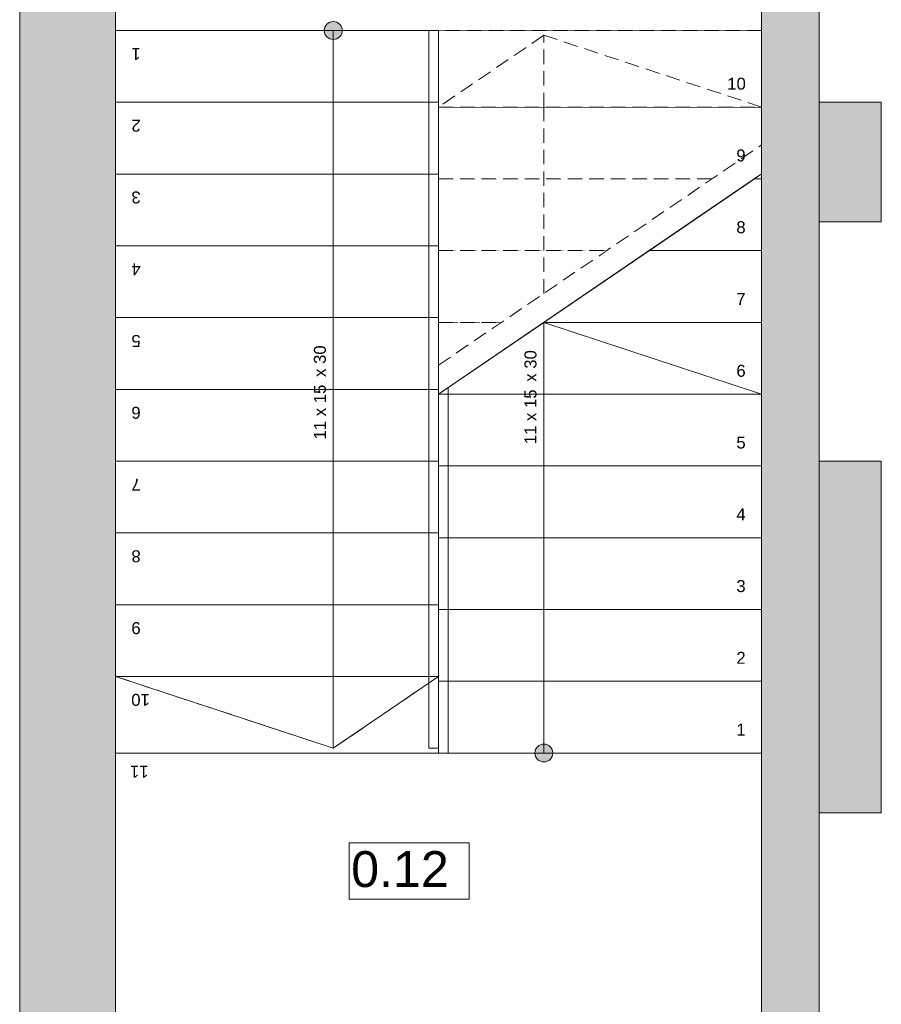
# Model space of a CAD drawing. Header units: millimetres. Extents: x 922208 to 1069538, y -182208 to -99877.
# Tile 5 of 256: x 952747 to 956347, y -166146 to -162030. Entities that reach past the tile are written whole.
import ezdxf

# ---------------------------------------------------------------- set-up
doc = ezdxf.new("R2010")
doc.units = ezdxf.units.MM
doc.header["$MEASUREMENT"] = 0
doc.set_wipeout_variables(frame=1)
for name, pattern in [('HIDDEN', [20, 10, -10]), ('Przerywana gęsta', [90, 60, -30]), ('Wipeout_Contour', [1000, 0, -1000])]:
    doc.linetypes.add(name, pattern=pattern)
for name, color, linetype, lineweight in [('IS_POWRÓT', 5, 'HIDDEN', 30), ('Nowe_210-A Pomieszczenia_Nr_pióra__41', 7, 'Continuous', 15), ('Nowe_220-A Ściany_Nr_pióra__19', 255, 'Continuous', 0), ('Nowe_220-A Ściany_Nr_pióra__27', 7, 'Continuous', 25), ('Nowe_250-A Schody Pochylnie_Nr_pióra__1', 7, 'Continuous', 13), ('Nowe_250-A Schody Pochylnie_Nr_pióra__11', 7, 'Continuous', 13), ('Nowe_250-A Schody Pochylnie_Nr_pióra__71', 7, 'Continuous', 13), ('Nowe_250-A Schody Pochylnie_Nr_pióra__91', 7, 'Continuous', 13), ('Nowe_260-A Balustrady_Nr_pióra__91', 7, 'Continuous', 13), ('Nowe_450-K Stropy_Nr_pióra__89', 7, 'Continuous', 13)]:
    doc.layers.add(name, color=color, linetype=linetype, lineweight=lineweight)
doc.layers.add('Nowe_250-A Schody Pochylnie', color=7, linetype='Continuous')
doc.styles.add('STYL_AUTOMATYCZNY_1', font='arial.ttf')

# ---------------------------------------------------------------- blocks, each defined once
blk = doc.blocks.new('parter01')
at = {"layer": 'Nowe_220-A Ściany_Nr_pióra__19', "linetype": 'Continuous', "lineweight": 0}
for points in [[(956346.55073, -103190.02068), (956346.55073, -102690.02068), (956086.55073, -102690.02068), (956086.55073, -103190.02068)], [(956346.55073, -105660.02068), (956346.55073, -104190.02068), (956086.55073, -104190.02068), (956086.55073, -105660.02068)], [(956086.55073, -106860.02068), (956086.55073, -105660.02068), (955846.55073, -105660.02068), (955846.55073, -106860.02068)]]:
    blk.add_hatch(color=255, dxfattribs=at).paths.add_polyline_path(points)
at = {"layer": 'Nowe_210-A Pomieszczenia_Nr_pióra__41', "color": 7, "linetype": 'Continuous', "lineweight": 0}
for p, q in [((954123.71484, -105785.91432), (954624.09484, -105785.91432)), ((954123.71484, -106021.62882), (954123.71484, -105785.91432)), ((954624.09484, -105785.91432), (954624.09484, -106021.62882)), ((954624.09484, -106021.62882), (954123.71484, -106021.62882))]:
    blk.add_line(p, q, dxfattribs=at)
at = {"layer": 'Nowe_220-A Ściany_Nr_pióra__27', "color": 7, "linetype": 'Continuous', "lineweight": 0}
for points in [[(952746.55073, -101090.02068), (952746.55073, -107160.02071)], [(956086.55073, -105660.02068), (956086.55073, -101090.02068)], [(956346.55073, -102690.02068), (956086.55073, -102690.02068)], [(956086.55073, -102690.02068), (956086.55073, -103190.02068)], [(956346.55073, -103190.02068), (956346.55073, -102690.02068)], [(956086.55073, -103190.02068), (956346.55073, -103190.02068)], [(956346.55073, -104190.02068), (956086.55073, -104190.02068)], [(956086.55073, -104190.02068), (956086.55073, -105660.02068)], [(956346.55073, -105660.02068), (956346.55073, -104190.02068)], [(955846.55073, -105660.02068), (955846.55073, -107100.02068)], [(956086.55073, -106860.02068), (956086.55073, -105660.02068)], [(956086.55073, -105660.02068), (956346.55073, -105660.02068)]]:
    blk.add_lwpolyline(points, dxfattribs=at)
at = {"layer": 'Nowe_250-A Schody Pochylnie_Nr_pióra__1', "color": 7, "linetype": 'Continuous', "lineweight": 0}
for p, q in [((953146.55073, -102390.02068), (953146.55073, -105390.02069)), ((955846.55071, -105410.02067), (955846.55071, -102989.56613)), ((954496.55073, -103910.0207), (954496.55073, -105410.02067)), ((954496.55073, -105410.02068), (955846.55072, -105410.02068))]:
    blk.add_line(p, q, dxfattribs=at)
at = {"layer": 'Nowe_450-K Stropy_Nr_pióra__89', "color": 7, "linetype": 'Continuous', "lineweight": 0}
blk.add_lwpolyline([(953146.55073, -102390.02069), (955846.55073, -102390.02069), (955846.55073, -101090.02068), (953146.55073, -101090.02068)], close=True, dxfattribs=at)
at = {"layer": 'Nowe_210-A Pomieszczenia_Nr_pióra__41', "color": 7, "linetype": 'Continuous', "lineweight": 0, "insert": (954373.90484, -105820.20004), "char_height": 150, "attachment_point": 2, "style": 'STYL_AUTOMATYCZNY_1'}
blk.add_mtext('\\A1;{\\pqc;\\pt0,25;\\fArial|b0|i0|c238|p0;\\W1.000000;0.12\\fArial|b0|i0|c238|p0;\\W1.000000;\\A1{\\H.66x;\\S^  ;}\\fArial|b0|i0|c238|p0;\\W1.000000;\\fArial|b0|i0|c238|p0;\\W1.000000;\\A1{\\H.66x;\\S^  ;}}', dxfattribs=at)
at = {"layer": 'Nowe_250-A Schody Pochylnie_Nr_pióra__71', "color": 7, "linetype": 'Continuous', "lineweight": 0, "insert": (953285.23423, -105487.87787), "char_height": 50, "attachment_point": 4, "rotation": 180, "style": 'STYL_AUTOMATYCZNY_1'}
blk.add_mtext('\\A1;{\\pql;\\fArial|b0|i0|c238|p0;\\W1.000000;11}', dxfattribs=at)
at = {"color": 254, "linetype": 'Wipeout_Contour', "lineweight": 0, "ltscale": 34667.710437}
blk.add_wipeout([(954496.55073, -105410.02068), (955846.55072, -105410.02068), (955846.55072, -105110.02068), (954496.55073, -105110.02068)], dxfattribs=at).dxf.layer = 'Nowe_250-A Schody Pochylnie'
at = {"layer": 'Nowe_250-A Schody Pochylnie_Nr_pióra__71', "linetype": 'Continuous', "lineweight": 0}
blk.add_hatch(color=7, dxfattribs=at).paths.add_polyline_path([(954974.05073, -105410.02068, 1), (954899.05073, -105410.02068, 1)])
at = {"layer": 'Nowe_250-A Schody Pochylnie_Nr_pióra__1', "color": 7, "linetype": 'Continuous', "lineweight": 0}
blk.add_line((953146.55073, -105390.02069), (954496.55073, -105390.02069), dxfattribs=at)
at = {"layer": 'Nowe_250-A Schody Pochylnie_Nr_pióra__11', "color": 7, "linetype": 'Continuous', "lineweight": 0}
for p, q in [((955846.55072, -105110.02068), (954496.55073, -105110.02068)), ((954496.55073, -105110.02068), (954496.55073, -105410.02068)), ((955846.55072, -105410.02068), (955846.55072, -105110.02068)), ((954496.55073, -105410.02068), (955846.55072, -105410.02068))]:
    blk.add_line(p, q, dxfattribs=at)
blk.add_lwpolyline([(954974.05073, -105410.02068, 1), (954899.05073, -105410.02068, 1)], format="xyb", close=True, dxfattribs=at)
at = {"layer": 'Nowe_250-A Schody Pochylnie_Nr_pióra__71', "color": 7, "linetype": 'Continuous', "lineweight": 0, "insert": (955740.91423, -105312.16351), "char_height": 50, "attachment_point": 4, "style": 'STYL_AUTOMATYCZNY_1'}
blk.add_mtext('\\A1;{\\pql;\\fArial|b0|i0|c238|p0;\\W1.000000;1}', dxfattribs=at)
at = {"color": 254, "linetype": 'Wipeout_Contour', "lineweight": 0, "ltscale": 34746.062488}
blk.add_wipeout([(954496.55073, -105110.02068), (955846.55072, -105110.02068), (955846.55072, -104810.02068), (954496.55073, -104810.02068)], dxfattribs=at).dxf.layer = 'Nowe_250-A Schody Pochylnie'
at = {"layer": 'Nowe_250-A Schody Pochylnie_Nr_pióra__11', "color": 7, "linetype": 'Continuous', "lineweight": 0}
for p, q in [((955846.55072, -104810.02068), (954496.55073, -104810.02068)), ((954496.55073, -104810.02068), (954496.55073, -105110.02068)), ((955846.55072, -105110.02068), (955846.55072, -104810.02068)), ((954496.55073, -105110.02068), (955846.55072, -105110.02068)), ((954936.55073, -105410.02068), (954936.55073, -105110.02068))]:
    blk.add_line(p, q, dxfattribs=at)
at = {"layer": 'Nowe_250-A Schody Pochylnie_Nr_pióra__71', "color": 7, "linetype": 'Continuous', "lineweight": 0, "insert": (955740.91423, -105012.16351), "char_height": 50, "attachment_point": 4, "style": 'STYL_AUTOMATYCZNY_1'}
blk.add_mtext('\\A1;{\\pql;\\fArial|b0|i0|c238|p0;\\W1.000000;2}', dxfattribs=at)
at = {"color": 254, "linetype": 'Wipeout_Contour', "lineweight": 0, "ltscale": 34824.651747}
blk.add_wipeout([(954496.55073, -104810.02068), (955846.55072, -104810.02068), (955846.55072, -104510.02068), (954496.55073, -104510.02068)], dxfattribs=at).dxf.layer = 'Nowe_250-A Schody Pochylnie'
at = {"layer": 'Nowe_250-A Schody Pochylnie_Nr_pióra__11', "color": 7, "linetype": 'Continuous', "lineweight": 0}
for p, q in [((955846.55072, -104510.02068), (954496.55073, -104510.02068)), ((954496.55073, -104510.02068), (954496.55073, -104810.02068)), ((955846.55072, -104810.02068), (955846.55072, -104510.02068)), ((954496.55073, -104810.02068), (955846.55072, -104810.02068))]:
    blk.add_line(p, q, dxfattribs=at)
at = {"layer": 'Nowe_250-A Schody Pochylnie_Nr_pióra__71', "color": 7, "linetype": 'Continuous', "lineweight": 0, "insert": (955740.91423, -104712.59878), "char_height": 50, "attachment_point": 4, "style": 'STYL_AUTOMATYCZNY_1'}
blk.add_mtext('\\A1;{\\pql;\\fArial|b0|i0|c238|p0;\\W1.000000;3}', dxfattribs=at)
at = {"color": 254, "linetype": 'Wipeout_Contour', "lineweight": 0, "ltscale": 34903.476611}
blk.add_wipeout([(954496.55073, -104510.02068), (955846.55072, -104510.02068), (955846.55072, -104210.02068), (954496.55073, -104210.02068)], dxfattribs=at).dxf.layer = 'Nowe_250-A Schody Pochylnie'
at = {"layer": 'Nowe_250-A Schody Pochylnie_Nr_pióra__11', "color": 7, "linetype": 'Continuous', "lineweight": 0}
for p, q in [((955846.55072, -104210.02068), (954496.55073, -104210.02068)), ((954496.55073, -104210.02068), (954496.55073, -104510.02068)), ((955846.55072, -104510.02068), (955846.55072, -104210.02068)), ((954496.55073, -104510.02068), (955846.55072, -104510.02068))]:
    blk.add_line(p, q, dxfattribs=at)
at = {"layer": 'Nowe_250-A Schody Pochylnie_Nr_pióra__71', "color": 7, "linetype": 'Continuous', "lineweight": 0, "insert": (955740.91423, -104412.16351), "char_height": 50, "attachment_point": 4, "style": 'STYL_AUTOMATYCZNY_1'}
blk.add_mtext('\\A1;{\\pql;\\fArial|b0|i0|c238|p0;\\W1.000000;4}', dxfattribs=at)
at = {"color": 254, "linetype": 'Wipeout_Contour', "lineweight": 0, "ltscale": 34982.535487}
blk.add_wipeout([(954496.55073, -104210.02068), (955846.55072, -104210.02068), (955846.55072, -103910.02068), (954496.55073, -103910.02068)], dxfattribs=at).dxf.layer = 'Nowe_250-A Schody Pochylnie'
at = {"layer": 'Nowe_250-A Schody Pochylnie_Nr_pióra__11', "color": 7, "linetype": 'Continuous', "lineweight": 0}
for p, q in [((955846.55072, -103910.02068), (954496.55073, -103910.02068)), ((954496.55073, -103910.02068), (954496.55073, -104210.02068)), ((955846.55072, -104210.02068), (955846.55072, -103910.02068)), ((954496.55073, -104210.02068), (955846.55072, -104210.02068))]:
    blk.add_line(p, q, dxfattribs=at)
at = {"layer": 'Nowe_250-A Schody Pochylnie_Nr_pióra__71', "color": 7, "linetype": 'Continuous', "lineweight": 0, "insert": (955740.91423, -104112.58203), "char_height": 50, "attachment_point": 4, "style": 'STYL_AUTOMATYCZNY_1'}
blk.add_mtext('\\A1;{\\pql;\\fArial|b0|i0|c238|p0;\\W1.000000;5}', dxfattribs=at)
at = {"color": 254, "linetype": 'Wipeout_Contour', "lineweight": 0, "ltscale": 35094.43514}
blk.add_wipeout([(954496.55073, -103910.02068), (955846.55072, -103910.02068), (955846.55072, -103610.02068), (954936.55073, -103610.02068)], dxfattribs=at).dxf.layer = 'Nowe_250-A Schody Pochylnie'
at = {"layer": 'Nowe_250-A Schody Pochylnie_Nr_pióra__11', "color": 7, "linetype": 'Continuous', "lineweight": 0}
for p, q in [((955846.55072, -103610.02068), (954936.55073, -103610.02068)), ((955846.55072, -103910.02068), (955846.55072, -103610.02068)), ((954496.55073, -103910.02068), (955846.55072, -103910.02068))]:
    blk.add_line(p, q, dxfattribs=at)
at = {"layer": 'Nowe_250-A Schody Pochylnie_Nr_pióra__71', "color": 7, "linetype": 'Continuous', "lineweight": 0, "insert": (955740.91423, -103812.58203), "char_height": 50, "attachment_point": 4, "style": 'STYL_AUTOMATYCZNY_1'}
blk.add_mtext('\\A1;{\\pql;\\fArial|b0|i0|c238|p0;\\W1.000000;6}', dxfattribs=at)
at = {"color": 254, "linetype": 'Wipeout_Contour', "lineweight": 0, "ltscale": 26182.875426}
blk.add_wipeout([(954496.55073, -103610.02067), (954496.55073, -103788.98861), (954759.03705, -103610.02067)], dxfattribs=at).dxf.layer = 'Nowe_250-A Schody Pochylnie'
at = {"layer": 'Nowe_250-A Schody Pochylnie_Nr_pióra__91', "color": 7, "linetype": 'Przerywana gęsta', "lineweight": 0}
for p, q in [((954496.55073, -103610.02067), (954496.55073, -103788.98861)), ((954759.03704, -103610.02068), (954496.55073, -103610.02068))]:
    blk.add_line(p, q, dxfattribs=at)
at = {"layer": 'Nowe_250-A Schody Pochylnie_Nr_pióra__71', "color": 7, "linetype": 'Continuous', "lineweight": 0, "insert": (954920.27834, -103910.02068), "char_height": 50, "attachment_point": 8, "rotation": 90, "style": 'STYL_AUTOMATYCZNY_1'}
blk.add_mtext('\\A1;{\\pqc;\\pt0,355;\\fArial|b0|i0|c238|p0;\\W1.000000;11 x \\fArial|b0|i0|c238|p0;\\W1.000000;15\\fArial|b0|i0|c238|p0;\\W1.000000;\\A1{\\H.66x;\\S^  ;}\\fArial|b0|i0|c238|p0;\\W1.000000;\\fArial|b0|i0|c238|p0;\\W1.000000; x \\fArial|b0|i0|c238|p0;\\W1.000000;30\\fArial|b0|i0|c238|p0;\\W1.000000;\\A1{\\H.66x;\\S^  ;}\\fArial|b0|i0|c238|p0;\\W1.000000;\\fArial|b0|i0|c238|p0;\\W1.000000;\\fArial|b0|i0|c238|p0;\\W1.000000;\\fArial|b0|i0|c238|p0;\\W1.000000;\\A1{\\H.66x;\\S^  ;}\\fArial|b0|i0|c238|p0;\\W1.000000;}', dxfattribs=at)
at = {"color": 254, "linetype": 'Wipeout_Contour', "lineweight": 0, "ltscale": 35239.492301}
blk.add_wipeout([(954936.55073, -103610.02068), (955846.55072, -103610.02068), (955846.55072, -103310.02068), (955376.55073, -103310.02068)], dxfattribs=at).dxf.layer = 'Nowe_250-A Schody Pochylnie'
at = {"layer": 'Nowe_250-A Schody Pochylnie_Nr_pióra__11', "color": 7, "linetype": 'Continuous', "lineweight": 0}
for p, q in [((955846.55072, -103310.02068), (955376.55073, -103310.02068)), ((955846.55072, -103610.02068), (955846.55072, -103310.02068)), ((954936.55073, -103610.02068), (955846.55072, -103610.02068))]:
    blk.add_line(p, q, dxfattribs=at)
at = {"layer": 'Nowe_250-A Schody Pochylnie_Nr_pióra__71', "color": 7, "linetype": 'Continuous', "lineweight": 0, "insert": (955740.91423, -103512.16351), "char_height": 50, "attachment_point": 4, "style": 'STYL_AUTOMATYCZNY_1'}
blk.add_mtext('\\A1;{\\pql;\\fArial|b0|i0|c238|p0;\\W1.000000;7}', dxfattribs=at)
at = {"color": 254, "linetype": 'Wipeout_Contour', "lineweight": 0, "ltscale": 35384.454456}
blk.add_wipeout([(955376.55073, -103310.02068), (955846.55072, -103310.02068), (955846.55072, -103010.02068), (955816.55073, -103010.02068)], dxfattribs=at).dxf.layer = 'Nowe_250-A Schody Pochylnie'
at = {"color": 254, "linetype": 'Wipeout_Contour', "lineweight": 0, "ltscale": 35011.809804}
blk.add_wipeout([(954496.55073, -103610.02068), (954759.03704, -103610.02068), (955199.03705, -103310.02067), (954496.55073, -103310.02067)], dxfattribs=at).dxf.layer = 'Nowe_250-A Schody Pochylnie'
at = {"layer": 'Nowe_250-A Schody Pochylnie_Nr_pióra__11', "color": 7, "linetype": 'Continuous', "lineweight": 0}
for p, q in [((955846.55072, -103010.02068), (955816.55073, -103010.02068)), ((955846.55072, -103310.02068), (955846.55072, -103010.02068)), ((955376.55073, -103310.02068), (955846.55072, -103310.02068)), ((954936.55073, -103610.02068), (954496.55073, -103910.02068)), ((954936.55073, -105110.02068), (954936.55073, -103610.02068)), ((955846.55073, -103910.02068), (954936.55073, -103610.02068))]:
    blk.add_line(p, q, dxfattribs=at)
at = {"layer": 'Nowe_250-A Schody Pochylnie_Nr_pióra__91', "color": 7, "linetype": 'Przerywana gęsta', "lineweight": 0}
for p, q in [((955199.03705, -103310.02067), (954496.55073, -103310.02067)), ((954496.55073, -103310.02067), (954496.55073, -103610.02068)), ((954496.55073, -103610.02068), (954759.03704, -103610.02068))]:
    blk.add_line(p, q, dxfattribs=at)
at = {"layer": 'Nowe_250-A Schody Pochylnie_Nr_pióra__71', "color": 7, "linetype": 'Continuous', "lineweight": 0, "insert": (955740.91423, -103212.58203), "char_height": 50, "attachment_point": 4, "style": 'STYL_AUTOMATYCZNY_1'}
blk.add_mtext('\\A1;{\\pql;\\fArial|b0|i0|c238|p0;\\W1.000000;8}', dxfattribs=at)
at = {"color": 254, "linetype": 'Wipeout_Contour', "lineweight": 0, "ltscale": 35157.363838}
blk.add_wipeout([(954496.55073, -103310.02069), (955199.03703, -103310.02069), (955639.03704, -103010.02069), (954496.55073, -103010.02069)], dxfattribs=at).dxf.layer = 'Nowe_250-A Schody Pochylnie'
at = {"color": 254, "linetype": 'Wipeout_Contour', "lineweight": 0, "ltscale": 26595.151213}
blk.add_wipeout([(955816.55079, -103010.02068), (955846.55074, -103010.02068), (955846.55074, -102989.56616)], dxfattribs=at).dxf.layer = 'Nowe_250-A Schody Pochylnie'
at = {"layer": 'Nowe_250-A Schody Pochylnie_Nr_pióra__11', "color": 7, "linetype": 'Continuous', "lineweight": 0}
for p, q in [((955816.55073, -103010.02068), (955846.55072, -103010.02068)), ((955846.55074, -103010.02068), (955846.55074, -102989.56616))]:
    blk.add_line(p, q, dxfattribs=at)
at = {"layer": 'Nowe_250-A Schody Pochylnie_Nr_pióra__91', "color": 7, "linetype": 'Przerywana gęsta', "lineweight": 0}
for p, q in [((955639.03704, -103010.02069), (954496.55073, -103010.02069)), ((954496.55073, -103010.02069), (954496.55073, -103310.02069)), ((954496.55073, -103310.02069), (955199.03703, -103310.02069))]:
    blk.add_line(p, q, dxfattribs=at)
at = {"color": 254, "linetype": 'Wipeout_Contour', "lineweight": 0, "ltscale": 44160.237011}
blk.add_wipeout([(954496.55073, -103010.02069), (955639.03704, -103010.02069), (955846.55074, -102868.53407), (955846.55074, -102710.02068), (954496.55073, -102710.02068)], dxfattribs=at).dxf.layer = 'Nowe_250-A Schody Pochylnie'
at = {"layer": 'Nowe_250-A Schody Pochylnie_Nr_pióra__11', "color": 7, "linetype": 'Przerywana gęsta', "lineweight": 0}
blk.add_line((954496.55073, -103788.98862), (955846.55073, -102868.53408), dxfattribs=at)
at = {"layer": 'Nowe_250-A Schody Pochylnie_Nr_pióra__11', "color": 7, "linetype": 'Continuous', "lineweight": 0}
blk.add_line((954496.55073, -103910.02068), (955846.55073, -102989.56614), dxfattribs=at)
at = {"layer": 'Nowe_250-A Schody Pochylnie_Nr_pióra__91', "color": 7, "linetype": 'Przerywana gęsta', "lineweight": 0}
for p, q in [((955846.55074, -102710.02068), (954496.55073, -102710.02068)), ((954496.55073, -102710.02068), (954496.55073, -103010.02069)), ((955846.55074, -102868.53407), (955846.55074, -102710.02068)), ((954496.55073, -103010.02069), (955639.03704, -103010.02069))]:
    blk.add_line(p, q, dxfattribs=at)
at = {"layer": 'Nowe_250-A Schody Pochylnie_Nr_pióra__71', "color": 7, "linetype": 'Continuous', "lineweight": 0, "insert": (955740.91423, -102912.58203), "char_height": 50, "attachment_point": 4, "style": 'STYL_AUTOMATYCZNY_1'}
blk.add_mtext('\\A1;{\\pql;\\fArial|b0|i0|c238|p0;\\W1.000000;9}', dxfattribs=at)
at = {"color": 254, "linetype": 'Wipeout_Contour', "lineweight": 0, "ltscale": 53095.276051}
blk.add_wipeout([(954496.55073, -102710.02068), (955846.55074, -102710.02068), (955846.55074, -102410.02069), (955846.55074, -102390.02069), (954496.55073, -102390.02069), (954496.55073, -102410.02069)], dxfattribs=at).dxf.layer = 'Nowe_250-A Schody Pochylnie'
at = {"layer": 'Nowe_220-A Ściany_Nr_pióra__19', "linetype": 'Continuous', "lineweight": 0}
blk.add_hatch(color=255, dxfattribs=at).paths.add_polyline_path([(955846.55073, -101090.02068), (955846.55073, -105660.02068), (956086.55073, -105660.02068), (956086.55073, -101090.02068)])
at = {"layer": 'Nowe_220-A Ściany_Nr_pióra__27', "color": 7, "linetype": 'Continuous', "lineweight": 0}
blk.add_lwpolyline([(955846.55073, -101090.02068), (955846.55073, -105660.02068)], dxfattribs=at)
at = {"layer": 'Nowe_250-A Schody Pochylnie_Nr_pióra__1', "color": 7, "linetype": 'Continuous', "lineweight": 0}
for p, q in [((954496.55073, -102390.02068), (953146.55073, -102390.02068)), ((954496.55073, -105390.02069), (954496.55073, -102390.02068))]:
    blk.add_line(p, q, dxfattribs=at)
at = {"layer": 'Nowe_250-A Schody Pochylnie_Nr_pióra__11', "color": 7, "linetype": 'Przerywana gęsta', "lineweight": 0}
for p, q in [((954936.55073, -102410.02068), (954496.55073, -102710.02068)), ((954936.55073, -102710.02068), (954936.55073, -102410.02068)), ((955846.55073, -102710.02068), (954936.55073, -102410.02068)), ((954936.55073, -103488.98862), (954936.55073, -102710.02068))]:
    blk.add_line(p, q, dxfattribs=at)
at = {"layer": 'Nowe_250-A Schody Pochylnie_Nr_pióra__91', "color": 7, "linetype": 'Przerywana gęsta', "lineweight": 0}
for p, q in [((955846.55074, -102390.02069), (954496.55073, -102390.02069)), ((954496.55073, -102390.02069), (954496.55073, -102410.02069)), ((955846.55074, -102410.02069), (955846.55074, -102390.02069)), ((954496.55073, -102410.02069), (954496.55073, -102710.02068)), ((955846.55074, -102710.02068), (955846.55074, -102410.02069)), ((954496.55073, -102710.02068), (955846.55074, -102710.02068))]:
    blk.add_line(p, q, dxfattribs=at)
at = {"layer": 'Nowe_250-A Schody Pochylnie_Nr_pióra__71', "color": 7, "linetype": 'Continuous', "lineweight": 0, "insert": (955702.77823, -102612.58203), "char_height": 50, "attachment_point": 4, "style": 'STYL_AUTOMATYCZNY_1'}
blk.add_mtext('\\A1;{\\pql;\\fArial|b0|i0|c238|p0;\\W1.000000;10}', dxfattribs=at)
at = {"color": 254, "linetype": 'Wipeout_Contour', "lineweight": 0, "ltscale": 34987.37058}
blk.add_wipeout([(954496.55073, -102390.02069), (953146.55073, -102390.02069), (953146.55073, -102690.02069), (954496.55073, -102690.02069)], dxfattribs=at).dxf.layer = 'Nowe_250-A Schody Pochylnie'
at = {"layer": 'Nowe_250-A Schody Pochylnie_Nr_pióra__71', "linetype": 'Continuous', "lineweight": 0}
blk.add_hatch(color=7, dxfattribs=at).paths.add_polyline_path([(954019.05073, -102390.02069, 1), (954094.05073, -102390.02069, 1)])
at = {"layer": 'Nowe_250-A Schody Pochylnie_Nr_pióra__11', "color": 7, "linetype": 'Continuous', "lineweight": 0}
for p, q in [((954496.55073, -102390.02069), (953146.55073, -102390.02069)), ((953146.55073, -102390.02069), (953146.55073, -102690.02069)), ((954496.55073, -102690.02069), (954496.55073, -102390.02069)), ((953146.55073, -102690.02069), (954496.55073, -102690.02069))]:
    blk.add_line(p, q, dxfattribs=at)
blk.add_lwpolyline([(954019.05073, -102390.02069, 1), (954094.05073, -102390.02069, 1)], format="xyb", close=True, dxfattribs=at)
at = {"layer": 'Nowe_250-A Schody Pochylnie_Nr_pióra__71', "color": 7, "linetype": 'Continuous', "lineweight": 0, "insert": (953252.18723, -102487.87787), "char_height": 50, "attachment_point": 4, "rotation": 180, "style": 'STYL_AUTOMATYCZNY_1'}
blk.add_mtext('\\A1;{\\pql;\\fArial|b0|i0|c238|p0;\\W1.000000;1}', dxfattribs=at)
at = {"color": 254, "linetype": 'Wipeout_Contour', "lineweight": 0, "ltscale": 34906.232584}
blk.add_wipeout([(954496.55073, -102690.02069), (953146.55073, -102690.02069), (953146.55073, -102990.02069), (954496.55073, -102990.02069)], dxfattribs=at).dxf.layer = 'Nowe_250-A Schody Pochylnie'
at = {"layer": 'Nowe_250-A Schody Pochylnie_Nr_pióra__11', "color": 7, "linetype": 'Continuous', "lineweight": 0}
for p, q in [((954056.55073, -102390.02069), (954056.55073, -102690.02069)), ((954496.55073, -102690.02069), (953146.55073, -102690.02069)), ((953146.55073, -102690.02069), (953146.55073, -102990.02069)), ((954496.55073, -102990.02069), (954496.55073, -102690.02069)), ((953146.55073, -102990.02069), (954496.55073, -102990.02069))]:
    blk.add_line(p, q, dxfattribs=at)
at = {"layer": 'Nowe_250-A Schody Pochylnie_Nr_pióra__11', "color": 7, "linetype": 'Przerywana gęsta', "lineweight": 0}
blk.add_line((954056.55073, -102390.02069), (954056.55073, -102690.02069), dxfattribs=at)
at = {"layer": 'Nowe_250-A Schody Pochylnie_Nr_pióra__71', "color": 7, "linetype": 'Continuous', "lineweight": 0, "insert": (953252.18723, -102787.87787), "char_height": 50, "attachment_point": 4, "rotation": 180, "style": 'STYL_AUTOMATYCZNY_1'}
blk.add_mtext('\\A1;{\\pql;\\fArial|b0|i0|c238|p0;\\W1.000000;2}', dxfattribs=at)
at = {"color": 254, "linetype": 'Wipeout_Contour', "lineweight": 0, "ltscale": 34825.319031}
blk.add_wipeout([(954496.55073, -102990.02069), (953146.55073, -102990.02069), (953146.55073, -103290.02069), (954496.55073, -103290.02069)], dxfattribs=at).dxf.layer = 'Nowe_250-A Schody Pochylnie'
at = {"layer": 'Nowe_250-A Schody Pochylnie_Nr_pióra__11', "color": 7, "linetype": 'Continuous', "lineweight": 0}
for p, q in [((954496.55073, -102990.02069), (953146.55073, -102990.02069)), ((953146.55073, -102990.02069), (953146.55073, -103290.02069)), ((954496.55073, -103290.02069), (954496.55073, -102990.02069)), ((953146.55073, -103290.02069), (954496.55073, -103290.02069))]:
    blk.add_line(p, q, dxfattribs=at)
at = {"layer": 'Nowe_250-A Schody Pochylnie_Nr_pióra__71', "color": 7, "linetype": 'Continuous', "lineweight": 0, "insert": (953252.18723, -103087.4426), "char_height": 50, "attachment_point": 4, "rotation": 180, "style": 'STYL_AUTOMATYCZNY_1'}
blk.add_mtext('\\A1;{\\pql;\\fArial|b0|i0|c238|p0;\\W1.000000;3}', dxfattribs=at)
at = {"color": 254, "linetype": 'Wipeout_Contour', "lineweight": 0, "ltscale": 34744.631488}
blk.add_wipeout([(954496.55073, -103290.02069), (953146.55073, -103290.02069), (953146.55073, -103590.02069), (954496.55073, -103590.02069)], dxfattribs=at).dxf.layer = 'Nowe_250-A Schody Pochylnie'
at = {"layer": 'Nowe_250-A Schody Pochylnie_Nr_pióra__11', "color": 7, "linetype": 'Continuous', "lineweight": 0}
for p, q in [((954496.55073, -103290.02069), (953146.55073, -103290.02069)), ((953146.55073, -103290.02069), (953146.55073, -103590.02069)), ((954496.55073, -103590.02069), (954496.55073, -103290.02069)), ((953146.55073, -103590.02069), (954496.55073, -103590.02069))]:
    blk.add_line(p, q, dxfattribs=at)
at = {"layer": 'Nowe_250-A Schody Pochylnie_Nr_pióra__71', "color": 7, "linetype": 'Continuous', "lineweight": 0, "insert": (953252.18723, -103387.87787), "char_height": 50, "attachment_point": 4, "rotation": 180, "style": 'STYL_AUTOMATYCZNY_1'}
blk.add_mtext('\\A1;{\\pql;\\fArial|b0|i0|c238|p0;\\W1.000000;4}', dxfattribs=at)
at = {"color": 254, "linetype": 'Wipeout_Contour', "lineweight": 0, "ltscale": 34664.171535}
blk.add_wipeout([(954496.55073, -103590.02069), (953146.55073, -103590.02069), (953146.55073, -103890.02069), (954496.55073, -103890.02069)], dxfattribs=at).dxf.layer = 'Nowe_250-A Schody Pochylnie'
at = {"layer": 'Nowe_250-A Schody Pochylnie_Nr_pióra__11', "color": 7, "linetype": 'Continuous', "lineweight": 0}
for p, q in [((954496.55073, -103590.02069), (953146.55073, -103590.02069)), ((953146.55073, -103590.02069), (953146.55073, -103890.02069)), ((954496.55073, -103890.02069), (954496.55073, -103590.02069)), ((953146.55073, -103890.02069), (954496.55073, -103890.02069))]:
    blk.add_line(p, q, dxfattribs=at)
at = {"layer": 'Nowe_250-A Schody Pochylnie_Nr_pióra__71', "color": 7, "linetype": 'Continuous', "lineweight": 0, "insert": (953252.18723, -103687.45934), "char_height": 50, "attachment_point": 4, "rotation": 180, "style": 'STYL_AUTOMATYCZNY_1'}
blk.add_mtext('\\A1;{\\pql;\\fArial|b0|i0|c238|p0;\\W1.000000;5}', dxfattribs=at)
at = {"color": 254, "linetype": 'Wipeout_Contour', "lineweight": 0, "ltscale": 34583.94076}
blk.add_wipeout([(954496.55073, -103890.02069), (953146.55073, -103890.02069), (953146.55073, -104190.02069), (954496.55073, -104190.02069)], dxfattribs=at).dxf.layer = 'Nowe_250-A Schody Pochylnie'
at = {"layer": 'Nowe_250-A Schody Pochylnie_Nr_pióra__11', "color": 7, "linetype": 'Continuous', "lineweight": 0}
for p, q in [((954496.55073, -103890.02069), (953146.55073, -103890.02069)), ((953146.55073, -103890.02069), (953146.55073, -104190.02069)), ((954496.55073, -104190.02069), (954496.55073, -103890.02069)), ((953146.55073, -104190.02069), (954496.55073, -104190.02069))]:
    blk.add_line(p, q, dxfattribs=at)
at = {"layer": 'Nowe_250-A Schody Pochylnie_Nr_pióra__71', "color": 7, "linetype": 'Continuous', "lineweight": 0, "char_height": 50, "style": 'STYL_AUTOMATYCZNY_1'}
for s, insert, attachment_point, rotation in [('\\A1;{\\pqc;\\pt0,355;\\fArial|b0|i0|c238|p0;\\W1.000000;11 x \\fArial|b0|i0|c238|p0;\\W1.000000;15\\fArial|b0|i0|c238|p0;\\W1.000000;\\A1{\\H.66x;\\S^  ;}\\fArial|b0|i0|c238|p0;\\W1.000000;\\fArial|b0|i0|c238|p0;\\W1.000000; x \\fArial|b0|i0|c238|p0;\\W1.000000;30\\fArial|b0|i0|c238|p0;\\W1.000000;\\A1{\\H.66x;\\S^  ;}\\fArial|b0|i0|c238|p0;\\W1.000000;\\fArial|b0|i0|c238|p0;\\W1.000000;\\fArial|b0|i0|c238|p0;\\W1.000000;\\fArial|b0|i0|c238|p0;\\W1.000000;\\A1{\\H.66x;\\S^  ;}\\fArial|b0|i0|c238|p0;\\W1.000000;}', (954040.27834, -103890.02069), 8, 90), ('\\A1;{\\pql;\\fArial|b0|i0|c238|p0;\\W1.000000;6}', (953252.18723, -103987.45934), 4, 180)]:
    blk.add_mtext(s, dxfattribs=dict(at, insert=insert, attachment_point=attachment_point, rotation=rotation))
at = {"color": 254, "linetype": 'Wipeout_Contour', "lineweight": 0, "ltscale": 34503.940761}
blk.add_wipeout([(954496.55073, -104190.02069), (953146.55073, -104190.02069), (953146.55073, -104490.02069), (954496.55073, -104490.02069)], dxfattribs=at).dxf.layer = 'Nowe_250-A Schody Pochylnie'
at = {"layer": 'Nowe_250-A Schody Pochylnie_Nr_pióra__11', "color": 7, "linetype": 'Continuous', "lineweight": 0}
for p, q in [((954496.55073, -104190.02069), (953146.55073, -104190.02069)), ((953146.55073, -104190.02069), (953146.55073, -104490.02069)), ((954496.55073, -104490.02069), (954496.55073, -104190.02069)), ((953146.55073, -104490.02069), (954496.55073, -104490.02069))]:
    blk.add_line(p, q, dxfattribs=at)
at = {"layer": 'Nowe_250-A Schody Pochylnie_Nr_pióra__71', "color": 7, "linetype": 'Continuous', "lineweight": 0, "insert": (953252.18723, -104287.87787), "char_height": 50, "attachment_point": 4, "rotation": 180, "style": 'STYL_AUTOMATYCZNY_1'}
blk.add_mtext('\\A1;{\\pql;\\fArial|b0|i0|c238|p0;\\W1.000000;7}', dxfattribs=at)
at = {"color": 254, "linetype": 'Wipeout_Contour', "lineweight": 0, "ltscale": 34424.173147}
blk.add_wipeout([(954496.55073, -104490.02069), (953146.55073, -104490.02069), (953146.55073, -104790.02069), (954496.55073, -104790.02069)], dxfattribs=at).dxf.layer = 'Nowe_250-A Schody Pochylnie'
at = {"layer": 'Nowe_250-A Schody Pochylnie_Nr_pióra__11', "color": 7, "linetype": 'Continuous', "lineweight": 0}
for p, q in [((954496.55073, -104490.02069), (953146.55073, -104490.02069)), ((953146.55073, -104490.02069), (953146.55073, -104790.02069)), ((954496.55073, -104790.02069), (954496.55073, -104490.02069)), ((953146.55073, -104790.02069), (954496.55073, -104790.02069))]:
    blk.add_line(p, q, dxfattribs=at)
at = {"layer": 'Nowe_250-A Schody Pochylnie_Nr_pióra__71', "color": 7, "linetype": 'Continuous', "lineweight": 0, "insert": (953252.18723, -104587.45934), "char_height": 50, "attachment_point": 4, "rotation": 180, "style": 'STYL_AUTOMATYCZNY_1'}
blk.add_mtext('\\A1;{\\pql;\\fArial|b0|i0|c238|p0;\\W1.000000;8}', dxfattribs=at)
at = {"color": 254, "linetype": 'Wipeout_Contour', "lineweight": 0, "ltscale": 34344.639538}
blk.add_wipeout([(954496.55073, -104790.02069), (953146.55073, -104790.02069), (953146.55073, -105090.02069), (954496.55073, -105090.02069)], dxfattribs=at).dxf.layer = 'Nowe_250-A Schody Pochylnie'
at = {"layer": 'Nowe_250-A Schody Pochylnie_Nr_pióra__11', "color": 7, "linetype": 'Continuous', "lineweight": 0}
for p, q in [((954496.55073, -104790.02069), (953146.55073, -104790.02069)), ((953146.55073, -104790.02069), (953146.55073, -105090.02069)), ((954496.55073, -105090.02069), (954496.55073, -104790.02069)), ((953146.55073, -105090.02069), (954496.55073, -105090.02069))]:
    blk.add_line(p, q, dxfattribs=at)
at = {"layer": 'Nowe_250-A Schody Pochylnie_Nr_pióra__71', "color": 7, "linetype": 'Continuous', "lineweight": 0, "insert": (953252.18723, -104887.45934), "char_height": 50, "attachment_point": 4, "rotation": 180, "style": 'STYL_AUTOMATYCZNY_1'}
blk.add_mtext('\\A1;{\\pql;\\fArial|b0|i0|c238|p0;\\W1.000000;9}', dxfattribs=at)
at = {"color": 254, "linetype": 'Wipeout_Contour', "lineweight": 0, "ltscale": 51375.007302}
blk.add_wipeout([(954496.55073, -105090.02069), (953146.55073, -105090.02069), (953146.55073, -105390.02069), (953146.55073, -105410.02069), (954496.55073, -105410.02069), (954496.55073, -105390.02069)], dxfattribs=at).dxf.layer = 'Nowe_250-A Schody Pochylnie'
at = {"layer": 'Nowe_220-A Ściany_Nr_pióra__19', "linetype": 'Continuous', "lineweight": 0}
blk.add_hatch(color=255, dxfattribs=at).paths.add_polyline_path([(953146.55066, -101090.02068), (952746.55073, -101090.02068), (952746.55073, -107160.02065), (953146.5508, -107160.02065)])
at = {"layer": 'Nowe_220-A Ściany_Nr_pióra__27', "color": 7, "linetype": 'Continuous', "lineweight": 0}
blk.add_lwpolyline([(953146.55073, -106860.02068), (953146.55073, -101090.02068)], dxfattribs=at)
at = {"layer": 'Nowe_250-A Schody Pochylnie_Nr_pióra__11', "color": 7, "linetype": 'Continuous', "lineweight": 0}
for p, q in [((954056.55073, -102690.02069), (954056.55073, -105090.02069)), ((954496.55073, -105090.02069), (953146.55073, -105090.02069)), ((953146.55073, -105090.02069), (953146.55073, -105390.02069)), ((953146.55073, -105090.02069), (954056.55073, -105390.02069)), ((954056.55073, -105090.02069), (954056.55073, -105390.02069)), ((954056.55073, -105390.02069), (954496.55073, -105090.02069)), ((954496.55073, -105390.02069), (954496.55073, -105090.02069)), ((953146.55073, -105390.02069), (953146.55073, -105410.02069)), ((954496.55073, -105410.02069), (954496.55073, -105390.02069)), ((953146.55073, -105410.02069), (954496.55073, -105410.02069))]:
    blk.add_line(p, q, dxfattribs=at)
at = {"layer": 'Nowe_250-A Schody Pochylnie_Nr_pióra__11', "color": 7, "linetype": 'Przerywana gęsta', "lineweight": 0}
for p, q in [((954056.55073, -102690.02069), (954056.55073, -105090.02069)), ((953146.55073, -105090.02069), (954056.55073, -105390.02069)), ((954056.55073, -105090.02069), (954056.55073, -105390.02069)), ((954056.55073, -105390.02069), (954496.55073, -105090.02069))]:
    blk.add_line(p, q, dxfattribs=at)
at = {"layer": 'Nowe_260-A Balustrady_Nr_pióra__91', "color": 7, "linetype": 'Continuous', "lineweight": 0}
for points in [[(954496.55073, -102390.02069), (954456.55073, -102390.02069), (954456.55073, -105390.02069), (954496.55073, -105390.02069)], [(954496.55073, -105410.02068), (954536.55073, -105410.02068), (954536.55073, -103882.74796), (954496.55073, -103910.02068)]]:
    blk.add_lwpolyline(points, close=True, dxfattribs=at)
at = {"layer": 'Nowe_250-A Schody Pochylnie_Nr_pióra__71', "color": 7, "linetype": 'Continuous', "lineweight": 0, "insert": (953290.32323, -105187.45934), "char_height": 50, "attachment_point": 4, "rotation": 180, "style": 'STYL_AUTOMATYCZNY_1'}
blk.add_mtext('\\A1;{\\pql;\\fArial|b0|i0|c238|p0;\\W1.000000;10}', dxfattribs=at)

msp = doc.modelspace()

# ---------------------------------------------------------------- block references
at = {"layer": 'IS_POWRÓT', "color": 27, "linetype": 'ByBlock', "lineweight": 30}
msp.add_blockref('parter01', (0, -59685.2), dxfattribs=at)

doc.saveas('drawing.dxf')
